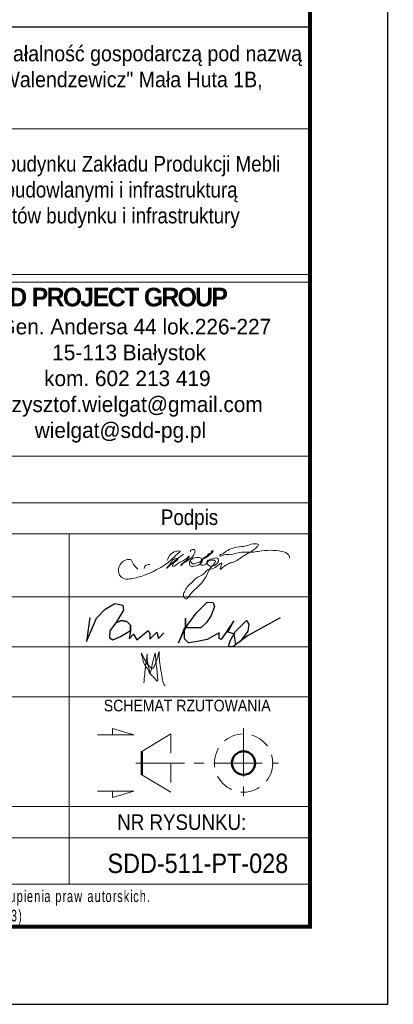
# Model space of a CAD drawing. Header units: millimetres. Extents: x -165 to 441, y 14674 to 15169.
# Tile 16 of 21: x 388 to 436, y 14674 to 14801. Entities that reach past the tile are written whole.
import ezdxf
from ezdxf.enums import TextEntityAlignment as Align

# ---------------------------------------------------------------- set-up
doc = ezdxf.new("R2010")
doc.units = ezdxf.units.MM
doc.header["$LTSCALE"] = 10
doc.linetypes.add('HIDDEN', pattern=[0.375, 0.25, -0.125])
doc.linetypes.add('MITTE', pattern=[2, 1.25, -0.25, 0.25, -0.25])
for name, color, linetype, lineweight in [('--- widok', 7, 'Continuous', 13), ('_RAMKA', 7, 'Continuous', 35), ('_Tabelka', 7, 'Continuous', 25), ('PS_DIM', 4, 'Continuous', 13), ('PS_Hidden', 2, 'HIDDEN', 9), ('PS_MIDLINE', 5, 'MITTE', 13), ('PS_Pos', 1, 'Continuous', 15), ('PS_SOLID', 7, 'Continuous', 30), ('PS_TEXT', 3, 'Continuous', 18)]:
    doc.layers.add(name, color=color, linetype=linetype, lineweight=lineweight)
doc.layers.add('_FORMATKA', color=8, linetype='Continuous', plot=False)
doc.styles.add('gil', font='txt', dxfattribs={"width": 0.9})

# ---------------------------------------------------------------- blocks, each defined once
blk = doc.blocks.new('*U150')
at = {"layer": '_FORMATKA', "lineweight": -3}
blk.add_lwpolyline([(-594, 0), (0, 0), (0, 420), (-594, 420)], close=True, dxfattribs=at)
at = {"layer": '_RAMKA', "lineweight": -3, "const_width": 0.5}
blk.add_lwpolyline([(-564, 10), (-10, 10), (-10, 410), (-564, 410)], close=True, dxfattribs=at)
blk = doc.blocks.new('A$C077725B1')
at = {"layer": 'PS_SOLID', "color": 5, "lineweight": 25}
for points in [[(0.45, 3.96), (0, 0.74), (1.35, 3.86), (2.53, 5.09), (3.87, 5.86), (4.96, 5.66), (5.03, 4.97), (4.09, 3.39), (3.17, 2.17), (3.12, 1.2), (3.6, 0.93), (4.61, 1.41), (5.99, 2.21), (5.97, 2.95), (5.49, 3.43), (4.71, 3.58), (3.95, 3.2), (4.71, 3.58), (5.49, 3.43), (5.97, 2.95), (5.99, 2.21), (5.79, 1.09), (6.4, 1.71), (6.83, 0.96), (8.36, 2.21), (8.58, 1.82), (8.58, 1.03), (9.53, 1.97), (9.77, 1.14), (10.51, 1.89)], [(26.25, 3.91), (21.8, 1.47), (19.81, 0), (19.26, 0), (19.47, 0.79), (20.21, 2.08), (21.68, 3.55), (21.99, 3.05), (21.86, 2.14), (20.81, 0.74), (20.25, 0.33), (20.03, 1.78), (19.17, 1.98), (19.96, 3.54), (18.27, 0.97), (18, 1.12), (18, 1.91), (16.37, 0.97), (15.05, 0.72), (13.81, 0.54), (13.29, 1.06), (13.29, 2.56), (12.47, 0.52), (13.42, 2.59), (13.42, 3.89), (13.42, 2.59), (14.85, 4.56), (16.34, 6.04), (17.15, 6.01), (17.36, 5.44), (16.89, 4.25), (16.25, 3.31), (15.51, 2.56), (13.42, 2.59)]]:
    blk.add_lwpolyline(points, dxfattribs=at)
blk = doc.blocks.new('tabela_rys')
at = {"layer": '_Tabelka', "color": 251, "lineweight": 15}
for p, q in [((21.62, 110.45), (131.62, 110.45)), ((21.62, 91.73), (131.62, 91.73)), ((21.62, 91.73), (131.62, 91.73)), ((21.62, 91.73), (131.62, 91.73)), ((131.62, 90.73), (21.62, 90.73)), ((21.62, 68.32), (131.48, 68.32)), ((131.62, 62.32), (21.62, 62.32)), ((21.62, 58.32), (131.62, 58.32)), ((21.62, 58.32), (131.62, 58.32)), ((100.62, 58.32), (100.62, 37.33)), ((21.62, 50.24), (131.62, 50.24)), ((21.62, 43.79), (131.62, 43.79)), ((21.62, 37.33), (131.62, 37.33)), ((21.62, 37.33), (131.62, 37.33)), ((21.62, 37.33), (131.62, 37.33)), ((21.62, 37.33), (131.62, 37.33)), ((21.62, 37.33), (131.62, 37.33)), ((21.62, 37.33), (131.62, 37.33)), ((21.62, 37.33), (131.62, 37.33)), ((21.62, 37.33), (131.62, 37.33)), ((100.62, 37.33), (100.62, 13.22)), ((21.62, 23.22), (131.62, 23.22)), ((131.62, 23.22), (21.62, 23.22)), ((21.62, 19.22), (131.62, 19.22)), ((21.62, 13.22), (131.62, 13.22))]:
    blk.add_line(p, q, dxfattribs=at)
at = {"layer": '_Tabelka', "color": 251, "lineweight": 30}
blk.add_lwpolyline([(131.62, 123.55), (21.62, 123.55), (21.62, 7.77), (131.62, 7.77)], close=True, dxfattribs=at)
at = {"layer": 'PS_DIM', "color": 5, "true_color": 0x1d16e9}
for points in [[(116.27, 54.78), (116.4, 54.56), (116.58, 54.45), (116.96, 54.56), (117.27, 54.64), (117.58, 54.82), (117.66, 55.11), (117.19, 55.3), (116.43, 55.09), (116.18, 54.85), (116.11, 54.56), (116.28, 54.15), (116.65, 54.15), (117.64, 54.62), (118.01, 55.28), (118.3, 55.44), (118.6, 55.74), (118.91, 55.92), (119.04, 56.14), (119.09, 56.16), (118.24, 55.3), (117.84, 55.07), (117.57, 54.61), (117.57, 54.35), (118.03, 54.35), (118.3, 54.51), (118.35, 54.72), (118.63, 54.99), (119.09, 55.11), (119.38, 55.19), (119.72, 55.19), (119.86, 54.94), (119.56, 54.42), (119.25, 54.24), (118.63, 54.24), (118.45, 54.43), (118.39, 54.64), (119.46, 54.8), (119.3, 54.52), (119.18, 54.31), (118.99, 54.13), (118.15, 52.67), (115.93, 50.15), (115.75, 49.97), (115.52, 50.04), (115.33, 50.36), (115.46, 50.86), (115.83, 51.49), (116.51, 52.17), (116.97, 52.63), (117.94, 53.19), (118.45, 53.7), (119.24, 53.91), (120.28, 54.51), (120.08, 53.78), (120.47, 54.09), (120.72, 54.24), (120.96, 54.38), (121.28, 54.56), (121.66, 54.66), (123.03, 55.46), (124.83, 56.69), (124.99, 56.96), (124.75, 57.03), (124.29, 57.03), (123.37, 56.78), (122.22, 56.61), (121.4, 56.39), (120.69, 55.98), (120.26, 55.73), (120.02, 55.6), (120.05, 55.5), (120.57, 55.64), (121.34, 55.64), (122.15, 55.85), (123.03, 55.97), (124.11, 55.97), (125.01, 56.08), (128, 56.08), (128.89, 55.57), (128.97, 55.25), (128.95, 55.23)], [(109.48, 53.8), (108.99, 54.29), (108.79, 54.65), (108.6, 54.97), (107.99, 54.97), (107.36, 54.6), (106.97, 53.57), (107.12, 53.03), (107.77, 52.55), (108.62, 52.55), (110.32, 53), (114.18, 55.37), (114.63, 55.81), (114.9, 56.08), (114.41, 56.08), (113.23, 54.9)], [(115.36, 55.7), (113.22, 53.93), (113.18, 53.9), (113.18, 53.98), (113.33, 54.13), (113.56, 54.36), (114.45, 55.17), (114.55, 55.14), (113.99, 54.42), (113.95, 54.18), (114.03, 54.16), (114.58, 54.48), (115.19, 54.83), (115.46, 54.98), (115.73, 55.14), (115.95, 55.36), (116.04, 55.45), (116.06, 55.39), (116.02, 55.28), (115.29, 54.61), (115.06, 54.38), (115.02, 54.23), (115.14, 54.35), (115.64, 54.75), (116.77, 55.82), (116.82, 56), (116.82, 56.17), (116.69, 56.3), (116.5, 56.3), (116.26, 56.24), (116.23, 56.11), (116.23, 56)], [(111.02, 54.38), (110.58, 54.31), (110.37, 54.14), (110.28, 53.86)], [(109.92, 42.99), (110.36, 42.1), (110.66, 41.59), (111.09, 41.15), (111.38, 40.99), (111.66, 41.47), (111.96, 42.25), (112.08, 42.76), (112.2, 43.19)], [(112.2, 43.19), (112.23, 42.5), (112.33, 41.38), (112.56, 40.06), (112.77, 39.1), (112.98, 38.73)], [(111.71, 43.01), (111.79, 41.97), (111.9, 41.03), (111.99, 40.03), (111.99, 39.38), (111.65, 39.72), (111.22, 40.15), (110.84, 40.68), (110.65, 41.02), (110.26, 41.69), (110.08, 42.33), (109.92, 42.99)], [(110.26, 39.14), (110.35, 40.27), (110.43, 40.94), (110.49, 41.47), (110.59, 42.26), (110.65, 42.75), (110.65, 42.9)], [(110.65, 42.9), (110.68, 42.38), (110.68, 42.14), (110.7, 41.97), (110.71, 41.9), (110.76, 41.68), (110.81, 41.47), (110.84, 41.29), (110.91, 40.88), (111.01, 40.53), (111.04, 40.47), (111.14, 40.66), (111.22, 40.95), (111.29, 41.28), (111.38, 41.81), (111.5, 42.26), (111.6, 42.66), (111.71, 43.03)]]:
    blk.add_spline(points, degree=3, dxfattribs=at)
at = {"layer": 'PS_Hidden'}
blk.add_line((113.73, 32.58), (113.73, 25.08), dxfattribs=at)
blk.add_circle((123.07, 28.83), 3.75, dxfattribs=at)
at = {"layer": 'PS_MIDLINE', "ltscale": 0.5}
for p, q in [((123.07, 33.33), (123.07, 24.33)), ((109.23, 28.83), (127.57, 28.83))]:
    blk.add_line(p, q, dxfattribs=at)
at = {"layer": 'PS_Pos'}
for p, q in [((109.98, 30.33), (113.73, 32.58)), ((113.73, 25.08), (109.98, 27.33))]:
    blk.add_line(p, q, dxfattribs=at)
at = {"layer": 'PS_Pos', "lineweight": 50}
blk.add_line((109.98, 27.33), (109.98, 30.33), dxfattribs=at)
at = {"layer": 'PS_SOLID', "lineweight": 50}
blk.add_line((109.98, 30.33), (109.98, 27.33), dxfattribs=at)
blk.add_circle((123.07, 28.83), 1.5, dxfattribs=at)
blk.add_circle((123.07, 28.83), 1.5, dxfattribs=at)
at = {"layer": 'PS_TEXT', "color": 7}
for p, q in [((108.95, 32.44), (106.22, 33.26)), ((106.22, 33.26), (106.22, 32.44)), ((108.95, 32.44), (104.3, 32.44)), ((108.95, 25.21), (104.3, 25.21)), ((108.95, 25.21), (106.22, 24.39)), ((106.22, 24.39), (106.22, 25.21))]:
    blk.add_line(p, q, dxfattribs=at)
at = {"layer": 'PS_Pos', "color": 7, "xscale": 0.9500000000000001, "yscale": 0.9500000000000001, "zscale": 0.9500000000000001}
blk.add_blockref('A$C077725B1', (102.85, 43.79), dxfattribs=at)
at = {"layer": '--- widok', "ltscale": 0.5, "insert": (47.25, 106.96, 0.43), "char_height": 2, "width": 80.3878, "attachment_point": 1, "style": 'gil'}
blk.add_mtext('{\\C0;Przebudowa oraz rozbudowa istniejącego budynku Zakładu Produkcji Mebli o część produkcyjną wraz z urządzeniami budowlanymi i infrastrukturą techniczną. Rozbiórka kolidujących elementów budynku i infrastruktury technicznej.}', dxfattribs=at)
at = {"layer": '_Tabelka', "color": 251, "style": 'gil', "width": 0.9}
for s, p in [('Podpis', (116.12, 60.22)), ('NR RYSUNKU:', (115.12, 21.22))]:
    blk.add_text(s, height=2, dxfattribs=at).set_placement(p, align=Align.MIDDLE)
at = {"layer": '_Tabelka', "color": 7, "style": 'gil'}
for s, width, gutter_width, heights, insert, char_height, attachment_point in [('{\\fArial|b0|i0|c0|p34;\\C256;W\\fArial|b0|i0|c238|p34;ł\\fArial|b0|i0|c0|p34;ad\\fArial|b0|i0|c238|p34;ysł\\fArial|b0|i0|c0|p34;aw Wa\\fArial|b0|i0|c238|p34;le\\fArial|b0|i0|c0|p34;nd\\fArial|b0|i0|c238|p34;ze\\fArial|b0|i0|c0|p34;w\\fArial|b0|i0|c238|p34;i\\fArial|b0|i0|c0|p34;c\\fArial|b0|i0|c238|p34;z\\fArial|b0|i0|c0|p34;\\~\\fArial|b0|i0|c238|p34;pr\\fArial|b0|i0|c0|p34;owad\\fArial|b0|i0|c238|p34;zą\\fArial|b0|i0|c0|p34;c\\fArial|b0|i0|c238|p34;y\\fArial|b0|i0|c0|p34; d\\fArial|b0|i0|c238|p34;zi\\fArial|b0|i0|c0|p34;a\\fArial|b0|i0|c238|p34;ł\\fArial|b0|i0|c0|p34;a\\fArial|b0|i0|c238|p34;l\\fArial|b0|i0|c0|p34;no\\fArial|b0|i0|c238|p34;ść\\fArial|b0|i0|c0|p34; \\fArial|b0|i0|c238|p34;g\\fArial|b0|i0|c0|p34;o\\fArial|b0|i0|c238|p34;sp\\fArial|b0|i0|c0|p34;oda\\fArial|b0|i0|c238|p34;r\\fArial|b0|i0|c0|p34;c\\fArial|b0|i0|c238|p34;zą\\fArial|b0|i0|c0|p34; \\fArial|b0|i0|c238|p34;p\\fArial|b0|i0|c0|p34;od na\\fArial|b0|i0|c238|p34;z\\fArial|b0|i0|c0|p34;w\\fArial|b0|i0|c238|p34;ą\\fArial|b0|i0|c0|p34; \\fArial|b0|i0|c238|p34;"Z\\fArial|b0|i0|c0|p34;a\\fArial|b0|i0|c238|p34;kł\\fArial|b0|i0|c0|p34;ad \\fArial|b0|i0|c238|p34;St\\fArial|b0|i0|c0|p34;o\\fArial|b0|i0|c238|p34;l\\fArial|b0|i0|c0|p34;a\\fArial|b0|i0|c238|p34;rsk\\fArial|b0|i0|c0|p34;o-\\fArial|b0|i0|c238|p34;T\\fArial|b0|i0|c0|p34;a\\fArial|b0|i0|c238|p34;pi\\fArial|b0|i0|c0|p34;c\\fArial|b0|i0|c238|p34;erski\\fArial|b0|i0|c0|p34; W\\fArial|b0|i0|c238|p34;ł\\fArial|b0|i0|c0|p34;ad\\fArial|b0|i0|c238|p34;ysł\\fArial|b0|i0|c0|p34;aw Wa\\fArial|b0|i0|c238|p34;le\\fArial|b0|i0|c0|p34;nd\\fArial|b0|i0|c238|p34;ze\\fArial|b0|i0|c0|p34;w\\fArial|b0|i0|c238|p34;i\\fArial|b0|i0|c0|p34;c\\fArial|b0|i0|c238|p34;z"\\fArial|b0|i0|c0|p34; \\fArial|b0|i0|c238|p34;M\\fArial|b0|i0|c0|p34;a\\fArial|b0|i0|c238|p34;ł\\fArial|b0|i0|c0|p34;a \\fArial|b0|i0|c238|p34;Hut\\fArial|b0|i0|c0|p34;a \\fArial|b0|i0|c238|p34;1\\fArial|b0|i0|c0|p34;B\\fArial|b0|i0|c238|p34;, \\P16-402 Suwałki}', 87.5522, 12.5, [51.49], (46.6, 116.81), 2, 4), ('{\\fGill Sans MT|b1|i0|c238|p34;\\H0.96x;\\W1;\\T0.9;\\C12;         SDD \\C7;PROJECT GROUP\\fGill Sans MT|b0|i0|c238|p34;\\P\\pi7.1307;\\H0.83333x;\\T1;ul.^IGen. Andersa 44 lok.226-227\\P\\pi16.782;15-113 Białystok\\P\\pi15.736;kom. 602 213 419\\P\\pi9.3298;krzysztof.wielgat@gmail.com\\P       wielgat@\\C12;sdd-pg\\C7;.pl}', 50.3067, 15, [27.85], (81.68, 90.01), 2.5, 1)]:
    blk.add_mtext_dynamic_manual_height_columns(s, width=width, gutter_width=gutter_width, heights=heights, dxfattribs=dict(at, insert=insert, char_height=char_height, attachment_point=attachment_point))
at = {"layer": '_Tabelka', "color": 7, "lineweight": 13, "insert": (22.63, 10.21), "char_height": 1.5, "attachment_point": 4, "style": 'gil'}
blk.add_mtext_dynamic_manual_height_columns('\\pi19.10122;{\\W0.7;\\T1.2;Wykorzystanie tej dokumentacji wymaga zgody autora projektu i wykupienia praw autorskich.\\P\\pi35.86535;(Ustawa z dnia 4.02.1994r. Dz. U. nr 24 poz. 83)}', width=107.5936, gutter_width=12.5, heights=[0], dxfattribs=at)
at = {"layer": '_Tabelka', "color": 7, "style": 'gil', "width": 0.9}
for p in [(47.79, 34.83), (47.79, 30.29), (47.79, 26.06)]:
    blk.add_attdef('NAZWA_RYS:', text='', height=2.5, dxfattribs=at).set_placement(p, align=Align.MIDDLE_LEFT)
blk.add_attdef('FORMAT', text='', height=2.5, dxfattribs=at).set_placement((33.12, 15.91), align=Align.MIDDLE)
at = {"layer": '_Tabelka', "color": 7, "style": 'gil', "width": 0.9, "flags": 8}
for tag, p in [('DATA', (61.11, 15.91)), ('SKALA', (87.85, 15.91)), ('NR_RYSUNKU', (117.18, 15.91))]:
    blk.add_attdef(tag, text='', height=2.5, dxfattribs=at).set_placement(p, align=Align.MIDDLE)
at = {"layer": 'PS_TEXT', "color": 7, "insert": (100.88, 36.98), "char_height": 1.5, "width": 31.0028, "attachment_point": 1, "style": 'gil'}
blk.add_mtext('\\pi4.20993;SCHEMAT RZUTOWANIA', dxfattribs=at)

msp = doc.modelspace()

# ---------------------------------------------------------------- block references
at = {"layer": 'PS_DIM'}
msp.add_blockref('*U150', (435.28, 14673.77), dxfattribs=at)
at = {"layer": 'PS_DIM', "color": 7}
ref = msp.add_blockref('tabela_rys', (293.66, 14676), dxfattribs=at)
ref.add_attrib('NR_RYSUNKU', 'SDD-511-PT-028', dxfattribs={"layer": '_Tabelka', "color": 7, "height": 2.5, "style": 'gil', "width": 0.9, "flags": 8}).set_placement((410.85, 14691.92), align=Align.MIDDLE)

doc.saveas('drawing.dxf')
